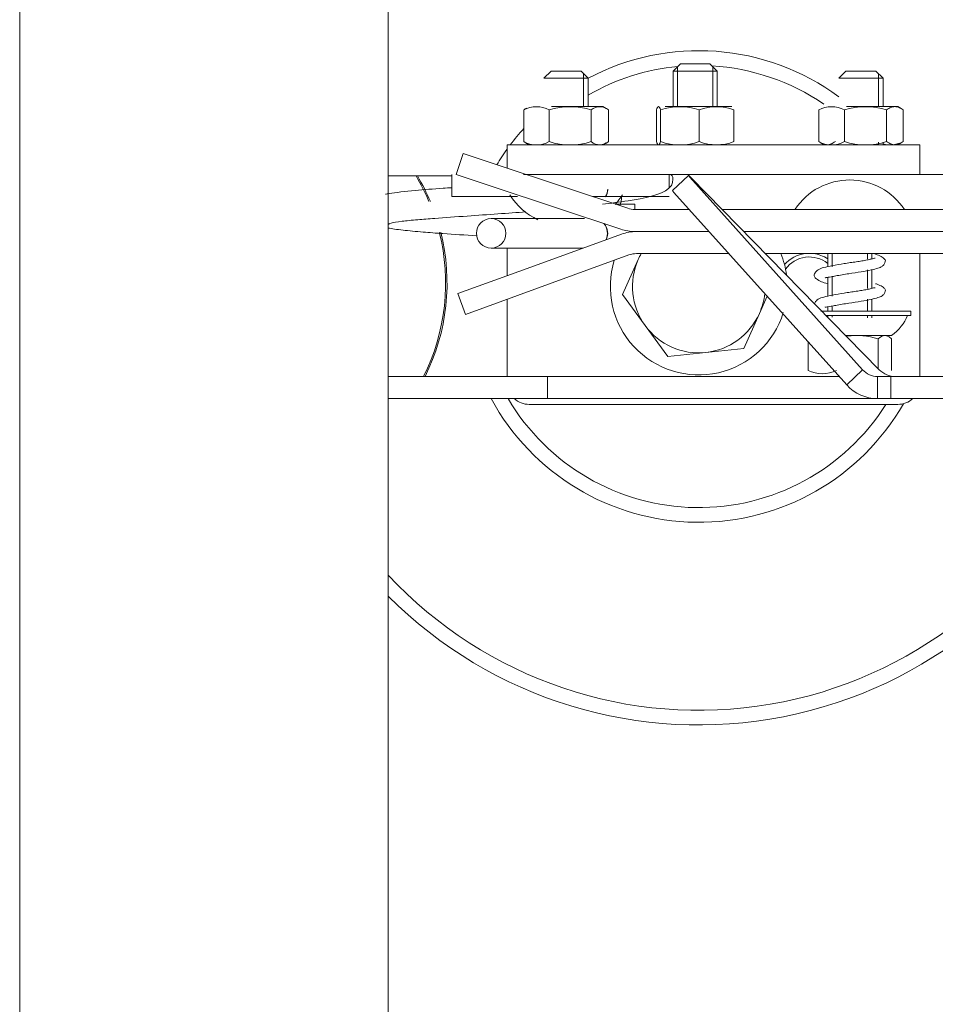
# Model space of a CAD drawing. Header units: millimetres. Extents: x -2674 to -2203, y -551 to -52.
# Tile 15 of 136: x -2394.04 to -2392.8, y -131.74 to -130.41. Entities that reach past the tile are written whole.
import ezdxf

# ---------------------------------------------------------------- set-up
doc = ezdxf.new("R2010")
doc.units = ezdxf.units.MM
doc.layers.add('layer 1', color=7, linetype='Continuous')

msp = doc.modelspace()

# ---------------------------------------------------------------- linework, layer by layer
at = {"layer": 'layer 1', "lineweight": 9}
for points in [[(-2393.5372, -138.588), (-2393.5372, -138.588), (-2393.5372, -121.3501), (-2393.5372, -121.3501)], [(-2394.0372, -133.7128), (-2394.0372, -133.7128), (-2394.0372, -121.3885), (-2394.0372, -121.3885)], [(-2392.926, -130.5115), (-2393.0251, -130.4384), (-2393.1574, -130.4286), (-2393.2661, -130.4864)], [(-2393.1444, -130.4704), (-2393.1873, -130.4744), (-2393.2287, -130.4877), (-2393.266, -130.5092)], [(-2393.1409, -130.4669), (-2393.1409, -130.4669), (-2393.1509, -130.4769), (-2393.1509, -130.4769)], [(-2393.1448, -130.4707), (-2393.1448, -130.4707), (-2393.1448, -130.5249), (-2393.1448, -130.5249)], [(-2393.1009, -130.4669), (-2393.1009, -130.4669), (-2393.1409, -130.4669), (-2393.1409, -130.4669)], [(-2393.0909, -130.4769), (-2393.0909, -130.4769), (-2393.1009, -130.4669), (-2393.1009, -130.4669)], [(-2392.9466, -130.5214), (-2392.9915, -130.4907), (-2393.0439, -130.4728), (-2393.0983, -130.4695)], [(-2393.0971, -130.4707), (-2393.0971, -130.4707), (-2393.0971, -130.5249), (-2393.0971, -130.5249)], [(-2393.3164, -130.4769), (-2393.3164, -130.4769), (-2393.326, -130.4865), (-2393.326, -130.4865)], [(-2393.326, -130.4865), (-2393.326, -130.4865), (-2393.266, -130.4865), (-2393.266, -130.4865)], [(-2393.2757, -130.4769), (-2393.2757, -130.4769), (-2393.3164, -130.4769), (-2393.3164, -130.4769)], [(-2393.266, -130.4865), (-2393.266, -130.4865), (-2393.2757, -130.4769), (-2393.2757, -130.4769)], [(-2393.2722, -130.4804), (-2393.2722, -130.4804), (-2393.2722, -130.5249), (-2393.2722, -130.5249)], [(-2393.266, -130.5249), (-2393.266, -130.5249), (-2393.266, -130.4865), (-2393.266, -130.4865)], [(-2393.1509, -130.4769), (-2393.1509, -130.4769), (-2393.0909, -130.4769), (-2393.0909, -130.4769)], [(-2393.1509, -130.4769), (-2393.1509, -130.4769), (-2393.1509, -130.5249), (-2393.1509, -130.5249)], [(-2393.0909, -130.5249), (-2393.0909, -130.5249), (-2393.0909, -130.4769), (-2393.0909, -130.4769)], [(-2392.9164, -130.4769), (-2392.9164, -130.4769), (-2392.926, -130.4865), (-2392.926, -130.4865)], [(-2392.926, -130.4865), (-2392.926, -130.4865), (-2392.866, -130.4865), (-2392.866, -130.4865)], [(-2392.8757, -130.4769), (-2392.8757, -130.4769), (-2392.9164, -130.4769), (-2392.9164, -130.4769)], [(-2392.866, -130.4865), (-2392.866, -130.4865), (-2392.8757, -130.4769), (-2392.8757, -130.4769)], [(-2392.8722, -130.4804), (-2392.8722, -130.4804), (-2392.8722, -130.5249), (-2392.8722, -130.5249)], [(-2392.866, -130.5249), (-2392.866, -130.5249), (-2392.866, -130.4865), (-2392.866, -130.4865)], [(-2393.3191, -130.5294), (-2393.3298, -130.5235), (-2393.3427, -130.5235), (-2393.3534, -130.5294)], [(-2393.3499, -130.527), (-2393.3511, -130.5276), (-2393.3523, -130.5285), (-2393.3534, -130.5294)], [(-2393.3534, -130.5294), (-2393.3534, -130.5294), (-2393.3534, -130.5724), (-2393.3534, -130.5724)], [(-2393.2618, -130.5294), (-2393.2804, -130.5235), (-2393.3005, -130.5235), (-2393.3191, -130.5294)], [(-2393.3191, -130.5294), (-2393.3191, -130.5294), (-2393.3191, -130.5724), (-2393.3191, -130.5724)], [(-2393.316, -130.5249), (-2393.316, -130.5249), (-2393.2461, -130.5249), (-2393.2461, -130.5249)], [(-2393.2387, -130.5294), (-2393.2453, -130.5236), (-2393.2552, -130.5236), (-2393.2618, -130.5294)], [(-2393.2618, -130.5294), (-2393.2618, -130.5294), (-2393.2618, -130.5724), (-2393.2618, -130.5724)], [(-2393.2415, -130.5276), (-2393.2415, -130.5276), (-2393.2461, -130.5249), (-2393.2461, -130.5249)], [(-2393.2387, -130.5294), (-2393.2387, -130.5294), (-2393.2387, -130.5724), (-2393.2387, -130.5724)], [(-2393.1735, -130.5294), (-2393.1735, -130.5294), (-2393.1735, -130.5724), (-2393.1735, -130.5724)], [(-2393.1153, -130.5294), (-2393.1324, -130.5235), (-2393.1509, -130.5235), (-2393.1679, -130.5294)], [(-2393.1679, -130.5294), (-2393.1679, -130.5294), (-2393.1679, -130.5724), (-2393.1679, -130.5724)], [(-2393.1615, -130.5249), (-2393.1615, -130.5249), (-2393.071, -130.5249), (-2393.071, -130.5249)], [(-2393.0684, -130.5294), (-2393.0835, -130.5235), (-2393.1002, -130.5235), (-2393.1153, -130.5294)], [(-2393.1153, -130.5294), (-2393.1153, -130.5294), (-2393.1153, -130.5724), (-2393.1153, -130.5724)], [(-2393.0684, -130.5294), (-2393.0684, -130.5294), (-2393.0684, -130.5724), (-2393.0684, -130.5724)], [(-2392.9185, -130.5294), (-2392.9294, -130.5235), (-2392.9425, -130.5235), (-2392.9533, -130.5294)], [(-2392.9533, -130.5294), (-2392.9533, -130.5294), (-2392.9533, -130.5724), (-2392.9533, -130.5724)], [(-2392.8612, -130.5294), (-2392.8799, -130.5235), (-2392.8999, -130.5235), (-2392.9185, -130.5294)], [(-2392.9185, -130.5294), (-2392.9185, -130.5294), (-2392.9185, -130.5724), (-2392.9185, -130.5724)], [(-2392.9155, -130.5249), (-2392.9155, -130.5249), (-2392.8461, -130.5249), (-2392.8461, -130.5249)], [(-2392.8612, -130.5294), (-2392.8612, -130.5294), (-2392.8612, -130.5724), (-2392.8612, -130.5724)], [(-2392.8417, -130.5274), (-2392.8417, -130.5274), (-2392.8461, -130.5249), (-2392.8461, -130.5249)], [(-2392.8387, -130.5294), (-2392.8387, -130.5294), (-2392.8387, -130.5724), (-2392.8387, -130.5724)], [(-2393.3534, -130.5544), (-2393.3599, -130.5616), (-2393.3661, -130.5691), (-2393.3719, -130.5769)], [(-2393.376, -130.5825), (-2393.381, -130.5894), (-2393.3856, -130.5964), (-2393.39, -130.6037)], [(-2393.376, -130.6084), (-2393.376, -130.6084), (-2393.376, -130.5769), (-2393.376, -130.5769)], [(-2393.376, -130.5769), (-2393.376, -130.5769), (-2393.196, -130.5769), (-2393.196, -130.5769)], [(-2393.3534, -130.5724), (-2393.3523, -130.5733), (-2393.3511, -130.5741), (-2393.3499, -130.5748)], [(-2393.3534, -130.5724), (-2393.3427, -130.5783), (-2393.3298, -130.5783), (-2393.3191, -130.5724)], [(-2393.3506, -130.5742), (-2393.3506, -130.5742), (-2393.3459, -130.5769), (-2393.3459, -130.5769)], [(-2393.3191, -130.5724), (-2393.3005, -130.5783), (-2393.2804, -130.5783), (-2393.2618, -130.5724)], [(-2393.2618, -130.5724), (-2393.2552, -130.5782), (-2393.2453, -130.5782), (-2393.2387, -130.5724)], [(-2393.2461, -130.5769), (-2393.2461, -130.5769), (-2393.2415, -130.5742), (-2393.2415, -130.5742)], [(-2392.996, -130.5769), (-2392.996, -130.5769), (-2393.196, -130.5769), (-2393.196, -130.5769)], [(-2393.1679, -130.5724), (-2393.1509, -130.5783), (-2393.1324, -130.5783), (-2393.1153, -130.5724)], [(-2393.1153, -130.5724), (-2393.1002, -130.5782), (-2393.0835, -130.5782), (-2393.0684, -130.5724)], [(-2392.996, -130.5769), (-2392.996, -130.5769), (-2392.816, -130.5769), (-2392.816, -130.5769)], [(-2392.9533, -130.5724), (-2392.9425, -130.5783), (-2392.9294, -130.5783), (-2392.9185, -130.5724)], [(-2392.9503, -130.5744), (-2392.9503, -130.5744), (-2392.9459, -130.5769), (-2392.9459, -130.5769)], [(-2392.9185, -130.5724), (-2392.8999, -130.5783), (-2392.8799, -130.5783), (-2392.8612, -130.5724)], [(-2392.8722, -130.5732), (-2392.8722, -130.5732), (-2392.8722, -130.5766), (-2392.8722, -130.5766)], [(-2392.8662, -130.5754), (-2392.857, -130.578), (-2392.8471, -130.5769), (-2392.8387, -130.5724)], [(-2392.866, -130.5766), (-2392.866, -130.5766), (-2392.866, -130.5732), (-2392.866, -130.5732)], [(-2392.816, -130.5769), (-2392.816, -130.5769), (-2392.816, -130.6169), (-2392.816, -130.6169)], [(-2393.4451, -130.617), (-2393.4451, -130.617), (-2393.4357, -130.5885), (-2393.4357, -130.5885)], [(-2393.4357, -130.5885), (-2393.4357, -130.5885), (-2393.3882, -130.6043), (-2393.3882, -130.6043)], [(-2393.2123, -130.6628), (-2393.2123, -130.6628), (-2393.3882, -130.6043), (-2393.3882, -130.6043)], [(-2393.5372, -130.619), (-2393.5372, -130.619), (-2393.4996, -130.619), (-2393.4996, -130.619)], [(-2393.482, -130.6536), (-2393.4871, -130.6417), (-2393.493, -130.6301), (-2393.4996, -130.619)], [(-2393.4977, -130.619), (-2393.4977, -130.619), (-2393.4996, -130.619), (-2393.4996, -130.619)], [(-2393.451, -130.619), (-2393.451, -130.619), (-2393.4977, -130.619), (-2393.4977, -130.619)], [(-2393.4801, -130.6537), (-2393.4851, -130.6418), (-2393.4911, -130.6302), (-2393.4977, -130.619)], [(-2393.451, -130.6169), (-2393.451, -130.6169), (-2393.451, -130.6469), (-2393.451, -130.6469)], [(-2393.451, -130.6169), (-2393.451, -130.6169), (-2393.451, -130.6469), (-2393.451, -130.6469)], [(-2393.3977, -130.6328), (-2393.3977, -130.6328), (-2393.4451, -130.617), (-2393.4451, -130.617)], [(-2393.1564, -130.6169), (-2393.1564, -130.6169), (-2393.354, -130.6169), (-2393.354, -130.6169)], [(-2393.196, -130.6169), (-2393.196, -130.6169), (-2393.3504, -130.6169), (-2393.3504, -130.6169)], [(-2393.1564, -130.6169), (-2393.1564, -130.6169), (-2393.196, -130.6169), (-2393.196, -130.6169)], [(-2393.1564, -130.6169), (-2393.1564, -130.6169), (-2392.7264, -130.6169), (-2392.7264, -130.6169)], [(-2393.1564, -130.6169), (-2393.1564, -130.6169), (-2393.1564, -130.6353), (-2393.1564, -130.6353)], [(-2393.13, -130.6182), (-2393.13, -130.6182), (-2393.1516, -130.6389), (-2393.1516, -130.6389)], [(-2392.8938, -130.8819), (-2392.8938, -130.8819), (-2393.1281, -130.6206), (-2393.1281, -130.6206)], [(-2393.1267, -130.6211), (-2393.1267, -130.6211), (-2392.8713, -130.8819), (-2392.8713, -130.8819)], [(-2393.2218, -130.6913), (-2393.2218, -130.6913), (-2393.3977, -130.6328), (-2393.3977, -130.6328)], [(-2393.362, -130.6469), (-2393.362, -130.6469), (-2393.451, -130.6469), (-2393.451, -130.6469)], [(-2393.3722, -130.6447), (-2393.3631, -130.6594), (-2393.3499, -130.671), (-2393.3342, -130.6784)], [(-2393.1564, -130.6469), (-2393.1564, -130.6469), (-2393.2603, -130.6469), (-2393.2603, -130.6469)], [(-2393.2425, -130.647), (-2393.2406, -130.6439), (-2393.2396, -130.6403), (-2393.2396, -130.6367)], [(-2393.2424, -130.6471), (-2393.2407, -130.6443), (-2393.2398, -130.641), (-2393.2396, -130.6378)], [(-2393.2295, -130.6575), (-2393.2259, -130.6535), (-2393.2226, -130.6492), (-2393.2197, -130.6446)], [(-2393.2233, -130.6592), (-2393.2216, -130.6553), (-2393.2207, -130.6511), (-2393.2207, -130.6469)], [(-2393.1516, -130.6389), (-2393.1517, -130.639), (-2393.1509, -130.64), (-2393.1497, -130.6413)], [(-2392.9154, -130.9026), (-2392.9154, -130.9026), (-2393.1497, -130.6413), (-2393.1497, -130.6413)], [(-2393.2028, -130.6573), (-2393.2028, -130.6573), (-2393.2288, -130.6573), (-2393.2288, -130.6573)], [(-2393.2123, -130.6628), (-2393.2093, -130.6638), (-2393.2061, -130.6644), (-2393.2028, -130.6644)], [(-2393.2028, -130.6644), (-2393.2028, -130.6644), (-2393.2028, -130.6573), (-2393.2028, -130.6573)], [(-2393.129, -130.6644), (-2393.129, -130.6644), (-2393.2028, -130.6644), (-2393.2028, -130.6644)], [(-2392.601, -130.6644), (-2392.601, -130.6644), (-2393.0843, -130.6644), (-2393.0843, -130.6644)], [(-2393.2711, -130.6768), (-2393.2711, -130.6768), (-2393.3977, -130.6768), (-2393.3977, -130.6768)], [(-2393.242, -130.7056), (-2393.2384, -130.6984), (-2393.2396, -130.6896), (-2393.245, -130.6836)], [(-2393.2416, -130.7055), (-2393.2382, -130.6984), (-2393.2392, -130.6898), (-2393.2443, -130.6838)], [(-2393.4893, -130.8912), (-2393.459, -130.8305), (-2393.4514, -130.7609), (-2393.468, -130.6951)], [(-2393.4874, -130.8912), (-2393.4571, -130.8305), (-2393.4495, -130.761), (-2393.4661, -130.6953)], [(-2393.221, -130.698), (-2393.221, -130.698), (-2393.3489, -130.7445), (-2393.3489, -130.7445)], [(-2393.2218, -130.6913), (-2393.2157, -130.6933), (-2393.2093, -130.6944), (-2393.2028, -130.6944)], [(-2393.2005, -130.6944), (-2393.2075, -130.6944), (-2393.2144, -130.6956), (-2393.221, -130.698)], [(-2393.1021, -130.6944), (-2393.1021, -130.6944), (-2393.2028, -130.6944), (-2393.2028, -130.6944)], [(-2393.1021, -130.6944), (-2393.1021, -130.6944), (-2393.2005, -130.6944), (-2393.2005, -130.6944)], [(-2392.601, -130.6944), (-2392.601, -130.6944), (-2393.0549, -130.6944), (-2393.0549, -130.6944)], [(-2392.661, -130.6944), (-2392.661, -130.6944), (-2393.0549, -130.6944), (-2393.0549, -130.6944)], [(-2393.3977, -130.7168), (-2393.3977, -130.7168), (-2393.2728, -130.7168), (-2393.2728, -130.7168)], [(-2393.376, -130.7168), (-2393.376, -130.7168), (-2393.376, -130.7544), (-2393.376, -130.7544)], [(-2393.2107, -130.7262), (-2393.2107, -130.7262), (-2393.3386, -130.7727), (-2393.3386, -130.7727)], [(-2393.2005, -130.7244), (-2393.204, -130.7244), (-2393.2074, -130.725), (-2393.2107, -130.7262)], [(-2393.0752, -130.7244), (-2393.0752, -130.7244), (-2393.2005, -130.7244), (-2393.2005, -130.7244)], [(-2393.1942, -130.7244), (-2393.1957, -130.727), (-2393.1971, -130.7297), (-2393.1983, -130.7325)], [(-2392.661, -130.7244), (-2392.661, -130.7244), (-2393.0255, -130.7244), (-2393.0255, -130.7244)], [(-2392.9971, -130.7534), (-2392.9984, -130.7434), (-2393.0009, -130.7337), (-2393.0047, -130.7244)], [(-2392.9716, -130.7244), (-2392.9825, -130.7257), (-2392.9925, -130.731), (-2392.9998, -130.7393)], [(-2392.9411, -130.7315), (-2392.947, -130.7277), (-2392.9536, -130.7252), (-2392.9605, -130.7244)], [(-2392.9411, -130.7244), (-2392.9411, -130.7244), (-2392.9411, -130.7422), (-2392.9411, -130.7422)], [(-2392.935, -130.7422), (-2392.935, -130.7422), (-2392.935, -130.7244), (-2392.935, -130.7244)], [(-2392.8873, -130.7315), (-2392.8873, -130.7315), (-2392.8873, -130.7244), (-2392.8873, -130.7244)], [(-2392.8811, -130.7315), (-2392.8811, -130.7315), (-2392.8811, -130.7244), (-2392.8811, -130.7244)], [(-2392.816, -130.8912), (-2392.816, -130.8912), (-2392.816, -130.7244), (-2392.816, -130.7244)], [(-2393.1983, -130.7325), (-2393.1983, -130.7325), (-2393.2194, -130.78), (-2393.2194, -130.78)], [(-2393.1983, -130.7325), (-2393.2113, -130.7619), (-2393.2077, -130.796), (-2393.1888, -130.822)], [(-2393.4428, -130.7787), (-2393.4428, -130.7787), (-2393.3489, -130.7445), (-2393.3489, -130.7445)], [(-2392.9411, -130.7565), (-2392.9411, -130.7565), (-2392.9411, -130.7822), (-2392.9411, -130.7822)], [(-2392.935, -130.7822), (-2392.935, -130.7822), (-2392.935, -130.7565), (-2392.935, -130.7565)], [(-2392.8873, -130.7715), (-2392.8873, -130.7715), (-2392.8873, -130.7462), (-2392.8873, -130.7462)], [(-2392.8811, -130.7715), (-2392.8811, -130.7715), (-2392.8811, -130.7462), (-2392.8811, -130.7462)], [(-2393.4326, -130.8069), (-2393.4326, -130.8069), (-2393.4428, -130.7787), (-2393.4428, -130.7787)], [(-2393.3386, -130.7727), (-2393.3386, -130.7727), (-2393.4326, -130.8069), (-2393.4326, -130.8069)], [(-2393.2194, -130.78), (-2393.2194, -130.78), (-2393.1888, -130.822), (-2393.1888, -130.822)], [(-2393.0338, -130.8055), (-2393.03, -130.797), (-2393.0275, -130.7879), (-2393.0265, -130.7786)], [(-2393.0338, -130.8055), (-2393.0338, -130.8055), (-2393.0233, -130.7819), (-2393.0233, -130.7819)], [(-2393.376, -130.7863), (-2393.376, -130.7863), (-2393.376, -130.8912), (-2393.376, -130.8912)], [(-2392.9411, -130.7965), (-2392.9411, -130.7965), (-2392.9411, -130.8023), (-2392.9411, -130.8023)], [(-2392.935, -130.8023), (-2392.935, -130.8023), (-2392.935, -130.7965), (-2392.935, -130.7965)], [(-2392.8873, -130.8023), (-2392.8873, -130.8023), (-2392.8873, -130.7862), (-2392.8873, -130.7862)], [(-2392.8811, -130.8023), (-2392.8811, -130.8023), (-2392.8811, -130.7862), (-2392.8811, -130.7862)], [(-2393.1065, -130.8585), (-2393.0746, -130.8551), (-2393.0468, -130.8349), (-2393.0338, -130.8055)], [(-2393.0549, -130.853), (-2393.0549, -130.853), (-2393.0338, -130.8055), (-2393.0338, -130.8055)], [(-2392.9503, -130.8023), (-2392.9503, -130.8023), (-2392.8282, -130.8023), (-2392.8282, -130.8023)], [(-2392.9443, -130.8084), (-2392.9443, -130.8084), (-2392.8282, -130.8084), (-2392.8282, -130.8084)], [(-2392.9411, -130.8084), (-2392.9411, -130.8084), (-2392.9411, -130.8105), (-2392.9411, -130.8105)], [(-2392.935, -130.8105), (-2392.935, -130.8105), (-2392.935, -130.8084), (-2392.935, -130.8084)], [(-2392.8873, -130.8115), (-2392.8873, -130.8115), (-2392.8873, -130.8084), (-2392.8873, -130.8084)], [(-2392.8811, -130.8115), (-2392.8811, -130.8115), (-2392.8811, -130.8084), (-2392.8811, -130.8084)], [(-2392.8548, -130.8355), (-2392.8442, -130.8279), (-2392.837, -130.8189), (-2392.8331, -130.8084)], [(-2392.8282, -130.8084), (-2392.8282, -130.8084), (-2392.8282, -130.8023), (-2392.8282, -130.8023)], [(-2393.1888, -130.822), (-2393.1699, -130.848), (-2393.1385, -130.8619), (-2393.1065, -130.8585)], [(-2393.1888, -130.822), (-2393.1888, -130.822), (-2393.1582, -130.864), (-2393.1582, -130.864)], [(-2392.9167, -130.8355), (-2392.9167, -130.8355), (-2392.8548, -130.8355), (-2392.8548, -130.8355)], [(-2392.8728, -130.84), (-2392.8863, -130.8357), (-2392.9007, -130.8345), (-2392.9148, -130.8366)], [(-2392.9677, -130.8442), (-2392.9677, -130.8442), (-2392.9677, -130.883), (-2392.9677, -130.883)], [(-2392.8728, -130.84), (-2392.8728, -130.84), (-2392.8728, -130.8803), (-2392.8728, -130.8803)], [(-2392.8546, -130.84), (-2392.8546, -130.84), (-2392.8546, -130.883), (-2392.8546, -130.883)], [(-2393.1582, -130.864), (-2393.1582, -130.864), (-2393.1065, -130.8585), (-2393.1065, -130.8585)], [(-2393.1065, -130.8585), (-2393.1065, -130.8585), (-2393.0549, -130.853), (-2393.0549, -130.853)], [(-2392.9677, -130.883), (-2392.9556, -130.8889), (-2392.9414, -130.8889), (-2392.9293, -130.883)], [(-2392.8938, -130.8819), (-2392.8938, -130.8819), (-2392.9154, -130.9026), (-2392.9154, -130.9026)], [(-2392.8938, -130.8819), (-2392.8886, -130.8878), (-2392.8812, -130.8911), (-2392.8734, -130.8912)], [(-2392.8713, -130.8819), (-2392.8654, -130.8878), (-2392.8573, -130.8912), (-2392.849, -130.8912)], [(-2393.3212, -130.8912), (-2393.3212, -130.8912), (-2393.5372, -130.8912), (-2393.5372, -130.8912)], [(-2392.9256, -130.8912), (-2392.9256, -130.8912), (-2393.3212, -130.8912), (-2393.3212, -130.8912)], [(-2393.3212, -130.9212), (-2393.3212, -130.9212), (-2393.3212, -130.8912), (-2393.3212, -130.8912)], [(-2392.9154, -130.9026), (-2392.9046, -130.9144), (-2392.8894, -130.9211), (-2392.8734, -130.9212)], [(-2392.8554, -130.8912), (-2392.8554, -130.8912), (-2392.8734, -130.8912), (-2392.8734, -130.8912)], [(-2392.8734, -130.8912), (-2392.8734, -130.8912), (-2392.8734, -130.9212), (-2392.8734, -130.9212)], [(-2392.6299, -130.8912), (-2392.6299, -130.8912), (-2392.8554, -130.8912), (-2392.8554, -130.8912)], [(-2392.8554, -130.9212), (-2392.8554, -130.9212), (-2392.8554, -130.8912), (-2392.8554, -130.8912)], [(-2393.3212, -130.9212), (-2393.3212, -130.9212), (-2393.5372, -130.9212), (-2393.5372, -130.9212)], [(-2393.3663, -130.9212), (-2393.3607, -130.9262), (-2393.3535, -130.929), (-2393.346, -130.929)], [(-2393.346, -130.929), (-2393.346, -130.929), (-2392.846, -130.929), (-2392.846, -130.929)], [(-2392.8734, -130.9212), (-2392.8734, -130.9212), (-2393.3212, -130.9212), (-2393.3212, -130.9212)], [(-2392.8554, -130.9212), (-2392.8554, -130.9212), (-2392.8734, -130.9212), (-2392.8734, -130.9212)], [(-2392.6299, -130.9212), (-2392.6299, -130.9212), (-2392.8554, -130.9212), (-2392.8554, -130.9212)], [(-2392.846, -130.929), (-2392.8385, -130.929), (-2392.8313, -130.9262), (-2392.8258, -130.9212)]]:
    msp.add_open_spline(points, degree=3, dxfattribs=at)
for points, knots in [([(-2392.5675, -130.5386), (-2392.6443, -130.3557), (-2392.8071, -130.2232), (-2393.0017, -130.1851), (-2393.0017, -130.1851), (-2393.1964, -130.147), (-2393.3972, -130.2084), (-2393.5372, -130.3488)], [0, 0, 0, 0, 0.333333, 0.333333, 0.333333, 0.333333, 1, 1, 1, 1]), ([(-2392.5893, -130.5383), (-2392.667, -130.3608), (-2392.8288, -130.2344), (-2393.0198, -130.202), (-2393.0198, -130.202), (-2393.2108, -130.1696), (-2393.4053, -130.2356), (-2393.5372, -130.3774)], [0, 0, 0, 0, 0.333333, 0.333333, 0.333333, 0.333333, 1, 1, 1, 1]), ([(-2393.1735, -130.5294), (-2393.1726, -130.5267), (-2393.1716, -130.5249), (-2393.1707, -130.5249), (-2393.1707, -130.5249), (-2393.1705, -130.5249), (-2393.1702, -130.525), (-2393.17, -130.5252), (-2393.17, -130.5252), (-2393.1697, -130.5254), (-2393.1695, -130.5258), (-2393.1693, -130.5261), (-2393.1693, -130.5261), (-2393.1688, -130.5269), (-2393.1684, -130.528), (-2393.1679, -130.5294)], [0, 0, 0, 0, 0.2, 0.2, 0.2, 0.2, 0.4, 0.4, 0.4, 0.4, 0.6, 0.6, 0.6, 0.6, 1, 1, 1, 1]), ([(-2392.8612, -130.5294), (-2392.8594, -130.528), (-2392.8575, -130.5269), (-2392.8556, -130.5261), (-2392.8556, -130.5261), (-2392.8538, -130.5254), (-2392.8519, -130.5249), (-2392.85, -130.5249), (-2392.85, -130.5249), (-2392.8481, -130.5249), (-2392.8461, -130.5254), (-2392.8443, -130.5262), (-2392.8443, -130.5262), (-2392.8424, -130.5269), (-2392.8406, -130.5281), (-2392.8387, -130.5294)], [0, 0, 0, 0, 0.2, 0.2, 0.2, 0.2, 0.4, 0.4, 0.4, 0.4, 0.6, 0.6, 0.6, 0.6, 1, 1, 1, 1]), ([(-2393.1735, -130.5724), (-2393.1726, -130.5751), (-2393.1716, -130.5768), (-2393.1707, -130.5768), (-2393.1707, -130.5768), (-2393.1705, -130.5768), (-2393.1702, -130.5767), (-2393.17, -130.5765), (-2393.17, -130.5765), (-2393.1697, -130.5763), (-2393.1695, -130.576), (-2393.1693, -130.5756), (-2393.1693, -130.5756), (-2393.1688, -130.5748), (-2393.1684, -130.5737), (-2393.1679, -130.5724)], [0, 0, 0, 0, 0.2, 0.2, 0.2, 0.2, 0.4, 0.4, 0.4, 0.4, 0.6, 0.6, 0.6, 0.6, 1, 1, 1, 1]), ([(-2392.9308, -130.5724), (-2392.9327, -130.5737), (-2392.9345, -130.5748), (-2392.9364, -130.5756), (-2392.9364, -130.5756), (-2392.9383, -130.5764), (-2392.9402, -130.5768), (-2392.9421, -130.5768), (-2392.9421, -130.5768), (-2392.944, -130.5768), (-2392.9459, -130.5764), (-2392.9477, -130.5756), (-2392.9477, -130.5756), (-2392.9496, -130.5749), (-2392.9515, -130.5737), (-2392.9533, -130.5724)], [0, 0, 0, 0, 0.2, 0.2, 0.2, 0.2, 0.4, 0.4, 0.4, 0.4, 0.6, 0.6, 0.6, 0.6, 1, 1, 1, 1]), ([(-2392.8612, -130.5724), (-2392.8594, -130.5737), (-2392.8575, -130.5749), (-2392.8556, -130.5756), (-2392.8556, -130.5756), (-2392.8538, -130.5764), (-2392.8519, -130.5768), (-2392.85, -130.5768), (-2392.85, -130.5768), (-2392.8481, -130.5768), (-2392.8461, -130.5764), (-2392.8443, -130.5756), (-2392.8443, -130.5756), (-2392.8424, -130.5748), (-2392.8406, -130.5737), (-2392.8387, -130.5724)], [0, 0, 0, 0, 0.2, 0.2, 0.2, 0.2, 0.4, 0.4, 0.4, 0.4, 0.6, 0.6, 0.6, 0.6, 1, 1, 1, 1]), ([(-2393.1528, -130.6309), (-2393.152, -130.6287), (-2393.1515, -130.6267), (-2393.1512, -130.6249), (-2393.1512, -130.6249), (-2393.151, -130.6231), (-2393.151, -130.6216), (-2393.1513, -130.6204), (-2393.1513, -130.6204), (-2393.1516, -130.6192), (-2393.1521, -130.6183), (-2393.153, -130.6177), (-2393.153, -130.6177), (-2393.1538, -130.6171), (-2393.155, -130.6169), (-2393.1564, -130.6169)], [0, 0, 0, 0, 0.2, 0.2, 0.2, 0.2, 0.4, 0.4, 0.4, 0.4, 0.6, 0.6, 0.6, 0.6, 1, 1, 1, 1]), ([(-2393.1267, -130.6211), (-2393.1282, -130.6195), (-2393.1296, -130.6183), (-2393.1299, -130.6182), (-2393.1299, -130.6182), (-2393.1302, -130.6181), (-2393.1295, -130.6191), (-2393.1281, -130.6206)], [0, 0, 0, 0, 0.333333, 0.333333, 0.333333, 0.333333, 1, 1, 1, 1]), ([(-2393.4513, -130.6349), (-2393.4552, -130.6351), (-2393.459, -130.6354), (-2393.4627, -130.6357), (-2393.4627, -130.6357), (-2393.4763, -130.6366), (-2393.4891, -130.6376), (-2393.5003, -130.6386), (-2393.5003, -130.6386), (-2393.515, -130.6399), (-2393.5271, -130.6414), (-2393.5359, -130.6429), (-2393.5359, -130.6429), (-2393.5378, -130.6432), (-2393.5395, -130.6436), (-2393.5411, -130.6439)], [0, 0, 0, 0, 0.2, 0.2, 0.2, 0.2, 0.4, 0.4, 0.4, 0.4, 0.6, 0.6, 0.6, 0.6, 1, 1, 1, 1]), ([(-2393.2468, -130.6573), (-2393.2355, -130.656), (-2393.2239, -130.6544), (-2393.2119, -130.6526), (-2393.2119, -130.6526), (-2393.19, -130.6492), (-2393.167, -130.6449), (-2393.1569, -130.6359), (-2393.1569, -130.6359), (-2393.1551, -130.6344), (-2393.1538, -130.6327), (-2393.1528, -130.6309)], [0, 0, 0, 0, 0.25, 0.25, 0.25, 0.25, 0.5, 0.5, 0.5, 0.5, 1, 1, 1, 1]), ([(-2392.837, -130.6647), (-2392.8533, -130.6397), (-2392.8812, -130.6245), (-2392.9111, -130.6244), (-2392.9111, -130.6244), (-2392.9409, -130.6243), (-2392.9689, -130.6392), (-2392.9854, -130.6641)], [0, 0, 0, 0, 0.333333, 0.333333, 0.333333, 0.333333, 1, 1, 1, 1]), ([(-2393.5364, -130.685), (-2393.5364, -130.6843), (-2393.5362, -130.6837), (-2393.5333, -130.6829), (-2393.5333, -130.6829), (-2393.5305, -130.6822), (-2393.5253, -130.6814), (-2393.5186, -130.6805), (-2393.5186, -130.6805), (-2393.5127, -130.6798), (-2393.5055, -130.679), (-2393.4972, -130.6783), (-2393.4972, -130.6783), (-2393.4902, -130.6777), (-2393.4824, -130.6771), (-2393.474, -130.6765), (-2393.474, -130.6765), (-2393.4606, -130.6755), (-2393.4455, -130.6745), (-2393.43, -130.6734), (-2393.43, -130.6734), (-2393.4163, -130.6724), (-2393.4023, -130.6714), (-2393.3884, -130.6704), (-2393.3884, -130.6704), (-2393.3754, -130.6695), (-2393.3626, -130.6686), (-2393.3504, -130.6678)], [0, 0, 0, 0, 0.125, 0.125, 0.125, 0.125, 0.25, 0.25, 0.25, 0.25, 0.375, 0.375, 0.375, 0.375, 0.5, 0.5, 0.5, 0.5, 0.625, 0.625, 0.625, 0.625, 0.75, 0.75, 0.75, 0.75, 1, 1, 1, 1]), ([(-2393.5376, -130.6897), (-2393.5325, -130.6906), (-2393.5255, -130.6916), (-2393.5172, -130.6925), (-2393.5172, -130.6925), (-2393.5092, -130.6934), (-2393.5001, -130.6943), (-2393.4899, -130.6952), (-2393.4899, -130.6952), (-2393.4816, -130.6958), (-2393.4725, -130.6965), (-2393.463, -130.6971), (-2393.463, -130.6971), (-2393.4485, -130.6982), (-2393.4329, -130.6992), (-2393.4171, -130.7003)], [0, 0, 0, 0, 0.2, 0.2, 0.2, 0.2, 0.4, 0.4, 0.4, 0.4, 0.6, 0.6, 0.6, 0.6, 1, 1, 1, 1]), ([(-2393.3977, -130.6768), (-2393.4088, -130.6768), (-2393.4177, -130.6858), (-2393.4177, -130.6968), (-2393.4177, -130.6968), (-2393.4177, -130.7079), (-2393.4088, -130.7168), (-2393.3977, -130.7168), (-2393.3977, -130.7168), (-2393.3867, -130.7168), (-2393.3777, -130.7079), (-2393.3777, -130.6968), (-2393.3777, -130.6968), (-2393.3777, -130.6858), (-2393.3867, -130.6768), (-2393.3977, -130.6768)], [0, 0, 0, 0, 0.2, 0.2, 0.2, 0.2, 0.4, 0.4, 0.4, 0.4, 0.6, 0.6, 0.6, 0.6, 1, 1, 1, 1]), ([(-2392.9411, -130.7376), (-2392.9497, -130.7308), (-2392.9606, -130.7278), (-2392.9714, -130.7293), (-2392.9714, -130.7293), (-2392.9822, -130.7308), (-2392.992, -130.7365), (-2392.9984, -130.7453)], [0, 0, 0, 0, 0.333333, 0.333333, 0.333333, 0.333333, 1, 1, 1, 1]), ([(-2392.9447, -130.7567), (-2392.9446, -130.7567), (-2392.9446, -130.7568), (-2392.9445, -130.7569), (-2392.9445, -130.7569), (-2392.9439, -130.7573), (-2392.9426, -130.7569), (-2392.9406, -130.7565), (-2392.9406, -130.7565), (-2392.9395, -130.7563), (-2392.9381, -130.7561), (-2392.9364, -130.7558), (-2392.9364, -130.7558), (-2392.9346, -130.7555), (-2392.9324, -130.7551), (-2392.9301, -130.7546), (-2392.9301, -130.7546), (-2392.9275, -130.7541), (-2392.9246, -130.7536), (-2392.9217, -130.7531), (-2392.9217, -130.7531), (-2392.9187, -130.7526), (-2392.9156, -130.7521), (-2392.9124, -130.7516), (-2392.9124, -130.7516), (-2392.9069, -130.7508), (-2392.9012, -130.75), (-2392.8959, -130.7491), (-2392.8959, -130.7491), (-2392.8909, -130.7483), (-2392.8863, -130.7475), (-2392.8823, -130.7465), (-2392.8823, -130.7465), (-2392.8787, -130.7457), (-2392.8756, -130.7449), (-2392.873, -130.7441), (-2392.873, -130.7441), (-2392.8709, -130.7434), (-2392.8692, -130.7428), (-2392.8675, -130.7417), (-2392.8675, -130.7417), (-2392.8663, -130.741), (-2392.8652, -130.74), (-2392.8644, -130.7388), (-2392.8644, -130.7388), (-2392.8636, -130.7376), (-2392.8631, -130.7362), (-2392.863, -130.7352), (-2392.863, -130.7352), (-2392.8628, -130.7341), (-2392.863, -130.7336), (-2392.8634, -130.7329), (-2392.8634, -130.7329), (-2392.8639, -130.732), (-2392.8647, -130.731), (-2392.866, -130.7301), (-2392.866, -130.7301), (-2392.8675, -130.7289), (-2392.8697, -130.7277), (-2392.8724, -130.7266), (-2392.8724, -130.7266), (-2392.8744, -130.7258), (-2392.8765, -130.7251), (-2392.8789, -130.7243)], [0, 0, 0, 0, 0.058824, 0.058824, 0.058824, 0.058824, 0.117647, 0.117647, 0.117647, 0.117647, 0.176471, 0.176471, 0.176471, 0.176471, 0.235294, 0.235294, 0.235294, 0.235294, 0.294118, 0.294118, 0.294118, 0.294118, 0.352941, 0.352941, 0.352941, 0.352941, 0.411765, 0.411765, 0.411765, 0.411765, 0.470588, 0.470588, 0.470588, 0.470588, 0.529412, 0.529412, 0.529412, 0.529412, 0.588235, 0.588235, 0.588235, 0.588235, 0.647059, 0.647059, 0.647059, 0.647059, 0.705882, 0.705882, 0.705882, 0.705882, 0.764706, 0.764706, 0.764706, 0.764706, 0.823529, 0.823529, 0.823529, 0.823529, 0.882353, 0.882353, 0.882353, 0.882353, 1, 1, 1, 1]), ([(-2393.2306, -130.7334), (-2393.2434, -130.7744), (-2393.2332, -130.819), (-2393.2041, -130.8505), (-2393.2041, -130.8505), (-2393.175, -130.882), (-2393.1312, -130.8955), (-2393.0894, -130.886), (-2393.0894, -130.886), (-2393.0476, -130.8765), (-2393.014, -130.8454), (-2393.0014, -130.8044)], [0, 0, 0, 0, 0.25, 0.25, 0.25, 0.25, 0.5, 0.5, 0.5, 0.5, 1, 1, 1, 1]), ([(-2392.8769, -130.7307), (-2392.877, -130.7305), (-2392.8778, -130.7307), (-2392.8791, -130.731), (-2392.8791, -130.731), (-2392.88, -130.7313), (-2392.881, -130.7315), (-2392.8823, -130.7318), (-2392.8823, -130.7318), (-2392.8839, -130.7322), (-2392.8857, -130.7326), (-2392.8877, -130.733), (-2392.8877, -130.733), (-2392.8899, -130.7334), (-2392.8923, -130.7339), (-2392.8948, -130.7343), (-2392.8948, -130.7343), (-2392.8972, -130.7347), (-2392.8998, -130.7351), (-2392.9025, -130.7355), (-2392.9025, -130.7355), (-2392.9051, -130.7359), (-2392.9078, -130.7362), (-2392.9105, -130.7366), (-2392.9105, -130.7366), (-2392.9133, -130.7371), (-2392.9161, -130.7375), (-2392.9189, -130.738), (-2392.9189, -130.738), (-2392.9244, -130.7389), (-2392.9298, -130.7398), (-2392.9346, -130.7407), (-2392.9346, -130.7407), (-2392.939, -130.7416), (-2392.943, -130.7424), (-2392.9464, -130.7433), (-2392.9464, -130.7433), (-2392.9493, -130.744), (-2392.9519, -130.7449), (-2392.9542, -130.7464), (-2392.9542, -130.7464), (-2392.9559, -130.7475), (-2392.9574, -130.749), (-2392.9583, -130.7505), (-2392.9583, -130.7505), (-2392.9588, -130.7514), (-2392.9591, -130.7522), (-2392.9593, -130.7529), (-2392.9593, -130.7529), (-2392.9595, -130.754), (-2392.9594, -130.7548), (-2392.959, -130.7556), (-2392.959, -130.7556), (-2392.9586, -130.7566), (-2392.9577, -130.7577), (-2392.9564, -130.7587), (-2392.9564, -130.7587), (-2392.9547, -130.76), (-2392.9523, -130.7613), (-2392.9494, -130.7625), (-2392.9494, -130.7625), (-2392.9471, -130.7635), (-2392.9445, -130.7644), (-2392.9416, -130.7653)], [0, 0, 0, 0, 0.058824, 0.058824, 0.058824, 0.058824, 0.117647, 0.117647, 0.117647, 0.117647, 0.176471, 0.176471, 0.176471, 0.176471, 0.235294, 0.235294, 0.235294, 0.235294, 0.294118, 0.294118, 0.294118, 0.294118, 0.352941, 0.352941, 0.352941, 0.352941, 0.411765, 0.411765, 0.411765, 0.411765, 0.470588, 0.470588, 0.470588, 0.470588, 0.529412, 0.529412, 0.529412, 0.529412, 0.588235, 0.588235, 0.588235, 0.588235, 0.647059, 0.647059, 0.647059, 0.647059, 0.705882, 0.705882, 0.705882, 0.705882, 0.764706, 0.764706, 0.764706, 0.764706, 0.823529, 0.823529, 0.823529, 0.823529, 0.882353, 0.882353, 0.882353, 0.882353, 1, 1, 1, 1]), ([(-2392.9447, -130.7967), (-2392.9446, -130.7967), (-2392.9446, -130.7968), (-2392.9445, -130.7969), (-2392.9445, -130.7969), (-2392.9439, -130.7973), (-2392.9426, -130.7969), (-2392.9406, -130.7965), (-2392.9406, -130.7965), (-2392.9395, -130.7963), (-2392.9381, -130.7961), (-2392.9364, -130.7958), (-2392.9364, -130.7958), (-2392.9346, -130.7955), (-2392.9324, -130.7951), (-2392.9301, -130.7946), (-2392.9301, -130.7946), (-2392.9275, -130.7941), (-2392.9246, -130.7936), (-2392.9217, -130.7931), (-2392.9217, -130.7931), (-2392.9187, -130.7926), (-2392.9156, -130.7921), (-2392.9124, -130.7916), (-2392.9124, -130.7916), (-2392.9069, -130.7908), (-2392.9012, -130.79), (-2392.8959, -130.7891), (-2392.8959, -130.7891), (-2392.8909, -130.7883), (-2392.8863, -130.7875), (-2392.8823, -130.7865), (-2392.8823, -130.7865), (-2392.8787, -130.7857), (-2392.8756, -130.7849), (-2392.873, -130.7841), (-2392.873, -130.7841), (-2392.8709, -130.7834), (-2392.8692, -130.7828), (-2392.8675, -130.7817), (-2392.8675, -130.7817), (-2392.8663, -130.781), (-2392.8652, -130.78), (-2392.8644, -130.7788), (-2392.8644, -130.7788), (-2392.8636, -130.7776), (-2392.8631, -130.7762), (-2392.863, -130.7752), (-2392.863, -130.7752), (-2392.8628, -130.7741), (-2392.863, -130.7736), (-2392.8634, -130.7729), (-2392.8634, -130.7729), (-2392.8639, -130.772), (-2392.8647, -130.771), (-2392.866, -130.7701), (-2392.866, -130.7701), (-2392.8675, -130.7689), (-2392.8697, -130.7677), (-2392.8724, -130.7666), (-2392.8724, -130.7666), (-2392.8736, -130.7662), (-2392.8748, -130.7657), (-2392.8761, -130.7652)], [0, 0, 0, 0, 0.058824, 0.058824, 0.058824, 0.058824, 0.117647, 0.117647, 0.117647, 0.117647, 0.176471, 0.176471, 0.176471, 0.176471, 0.235294, 0.235294, 0.235294, 0.235294, 0.294118, 0.294118, 0.294118, 0.294118, 0.352941, 0.352941, 0.352941, 0.352941, 0.411765, 0.411765, 0.411765, 0.411765, 0.470588, 0.470588, 0.470588, 0.470588, 0.529412, 0.529412, 0.529412, 0.529412, 0.588235, 0.588235, 0.588235, 0.588235, 0.647059, 0.647059, 0.647059, 0.647059, 0.705882, 0.705882, 0.705882, 0.705882, 0.764706, 0.764706, 0.764706, 0.764706, 0.823529, 0.823529, 0.823529, 0.823529, 0.882353, 0.882353, 0.882353, 0.882353, 1, 1, 1, 1]), ([(-2392.8769, -130.7707), (-2392.877, -130.7705), (-2392.8778, -130.7707), (-2392.8791, -130.771), (-2392.8791, -130.771), (-2392.88, -130.7713), (-2392.881, -130.7715), (-2392.8823, -130.7718), (-2392.8823, -130.7718), (-2392.8839, -130.7722), (-2392.8857, -130.7726), (-2392.8877, -130.773), (-2392.8877, -130.773), (-2392.8899, -130.7734), (-2392.8923, -130.7739), (-2392.8948, -130.7743), (-2392.8948, -130.7743), (-2392.8972, -130.7747), (-2392.8998, -130.7751), (-2392.9025, -130.7755), (-2392.9025, -130.7755), (-2392.9051, -130.7759), (-2392.9078, -130.7762), (-2392.9105, -130.7766), (-2392.9105, -130.7766), (-2392.9133, -130.7771), (-2392.9161, -130.7775), (-2392.9189, -130.778), (-2392.9189, -130.778), (-2392.9244, -130.7789), (-2392.9298, -130.7798), (-2392.9346, -130.7807), (-2392.9346, -130.7807), (-2392.939, -130.7816), (-2392.943, -130.7824), (-2392.9464, -130.7833), (-2392.9464, -130.7833), (-2392.9493, -130.784), (-2392.9519, -130.7849), (-2392.9542, -130.7864), (-2392.9542, -130.7864), (-2392.9559, -130.7875), (-2392.9574, -130.789), (-2392.9583, -130.7905), (-2392.9583, -130.7905), (-2392.9587, -130.7912), (-2392.9589, -130.7918), (-2392.9591, -130.7923)], [0, 0, 0, 0, 0.076923, 0.076923, 0.076923, 0.076923, 0.153846, 0.153846, 0.153846, 0.153846, 0.230769, 0.230769, 0.230769, 0.230769, 0.307692, 0.307692, 0.307692, 0.307692, 0.384615, 0.384615, 0.384615, 0.384615, 0.461538, 0.461538, 0.461538, 0.461538, 0.538462, 0.538462, 0.538462, 0.538462, 0.615385, 0.615385, 0.615385, 0.615385, 0.692308, 0.692308, 0.692308, 0.692308, 0.769231, 0.769231, 0.769231, 0.769231, 0.846154, 0.846154, 0.846154, 0.846154, 1, 1, 1, 1]), ([(-2392.8728, -130.84), (-2392.8698, -130.8373), (-2392.8668, -130.8356), (-2392.8637, -130.8356), (-2392.8637, -130.8356), (-2392.8629, -130.8356), (-2392.8622, -130.8357), (-2392.8614, -130.8359), (-2392.8614, -130.8359), (-2392.8606, -130.8361), (-2392.8599, -130.8364), (-2392.8591, -130.8368), (-2392.8591, -130.8368), (-2392.8576, -130.8375), (-2392.8561, -130.8387), (-2392.8546, -130.84)], [0, 0, 0, 0, 0.2, 0.2, 0.2, 0.2, 0.4, 0.4, 0.4, 0.4, 0.6, 0.6, 0.6, 0.6, 1, 1, 1, 1]), ([(-2393.3976, -130.9212), (-2393.3423, -131.0233), (-2393.2361, -131.0876), (-2393.12, -131.089), (-2393.12, -131.089), (-2393.0038, -131.0904), (-2392.896, -131.0288), (-2392.8383, -130.928)], [0, 0, 0, 0, 0.333333, 0.333333, 0.333333, 0.333333, 1, 1, 1, 1]), ([(-2393.3746, -130.9212), (-2393.3215, -131.0114), (-2393.2253, -131.0674), (-2393.1206, -131.069), (-2393.1206, -131.069), (-2393.016, -131.0706), (-2392.9181, -131.0176), (-2392.8623, -130.929)], [0, 0, 0, 0, 0.333333, 0.333333, 0.333333, 0.333333, 1, 1, 1, 1]), ([(-2393.5372, -131.1606), (-2393.4051, -131.3027), (-2393.2103, -131.3686), (-2393.0191, -131.3359), (-2393.0191, -131.3359), (-2392.8278, -131.3032), (-2392.666, -131.1762), (-2392.5886, -130.9983)], [0, 0, 0, 0, 0.333333, 0.333333, 0.333333, 0.333333, 1, 1, 1, 1]), ([(-2393.5372, -131.1893), (-2393.397, -131.3298), (-2393.196, -131.3911), (-2393.0013, -131.3528), (-2393.0013, -131.3528), (-2392.8065, -131.3146), (-2392.6437, -131.1817), (-2392.5671, -130.9986)], [0, 0, 0, 0, 0.333333, 0.333333, 0.333333, 0.333333, 1, 1, 1, 1])]:
    msp.add_open_spline(points, degree=3, knots=knots, dxfattribs=at)

doc.saveas('drawing.dxf')
